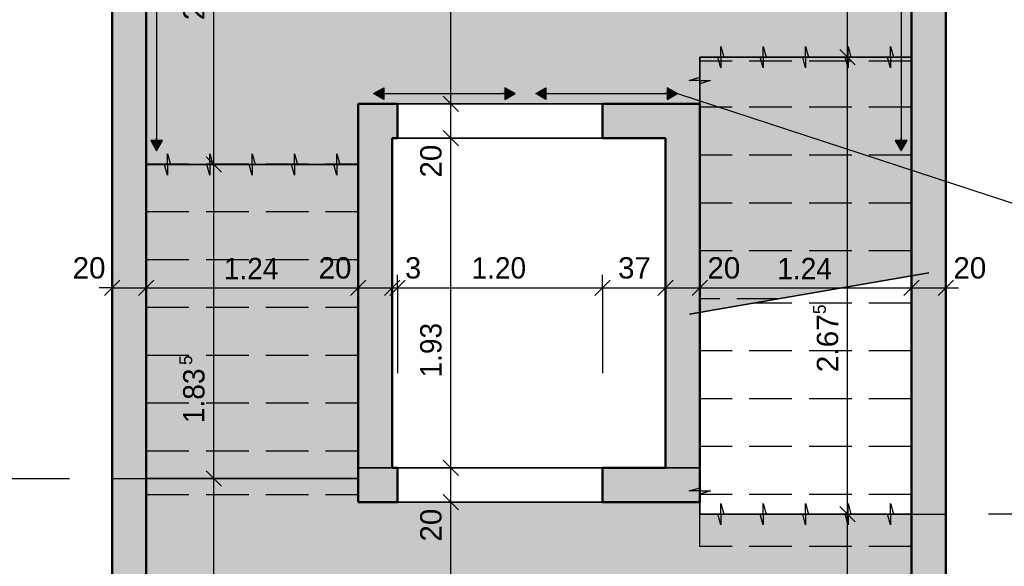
# Model space of a CAD drawing. Header units: metres. Extents: x 0.2 to 47.2, y 0.2 to 23.6.
# Tile 3 of 21: x 4.7 to 10.5, y 4.9 to 8.1. Entities that reach past the tile are written whole.
import ezdxf

# ---------------------------------------------------------------- set-up
doc = ezdxf.new("R2010")
doc.units = ezdxf.units.M
doc.linetypes.add('AUSGEZOGEN', pattern=[0])
doc.linetypes.add('STRICHLINIE_S4', pattern=[0.33, 0.25, -0.08])
for name, color, linetype, lineweight in [('XR$1$Beton Ansicht', 117, 'AUSGEZOGEN', 35), ('XR$1$Beton verdeckt vorne', 117, 'STRICHLINIE_S4', 25), ('XR$1$Betonierfugen', 7, 'AUSGEZOGEN', 25), ('XR$1$Decke', 117, 'AUSGEZOGEN', 35), ('XR$1$Niveaus', 7, 'AUSGEZOGEN', 25), ('XR$1$STANDARD_1', 7, 'AUSGEZOGEN', 13), ('XR$1$Unterzug', 117, 'AUSGEZOGEN', 35), ('XR$1$Vermassung Decke', 7, 'AUSGEZOGEN', 25), ('XR$1$Wand Beton bewehrt', 117, 'AUSGEZOGEN', 50)]:
    doc.layers.add(name, color=color, linetype=linetype, lineweight=lineweight)
doc.styles.add('ARIAL', font='arial.ttf')

# ---------------------------------------------------------------- blocks, each defined once
blk = doc.blocks.new('COMPLEXOBJECT_0')
at = {"layer": 'XR$1$Beton verdeckt vorne', "color": 7, "linetype": 'STRICHLINIE_S4', "lineweight": 25, "transparency": 33554687}
blk.add_line((5.2353, 5.4104), (5.4353, 5.4104), dxfattribs=at)
blk = doc.blocks.new('COMPLEXOBJECT_33')
at = {"layer": 'XR$1$Vermassung Decke', "color": 7, "linetype": 'AUSGEZOGEN', "lineweight": 35, "transparency": 33554687}
for p, q in [((5.1903, 6.4813), (5.2803, 6.5713)), ((5.3903, 6.4813), (5.4803, 6.5713)), ((6.6303, 6.4813), (6.7203, 6.5713)), ((6.8303, 6.4813), (6.9203, 6.5713)), ((6.8603, 6.4813), (6.9503, 6.5713)), ((8.0603, 6.4813), (8.1503, 6.5713)), ((8.4303, 6.4813), (8.5203, 6.5713)), ((8.6303, 6.4813), (8.7203, 6.5713)), ((9.8703, 6.4813), (9.9603, 6.5713)), ((10.0703, 6.4813), (10.1603, 6.5713))]:
    blk.add_line(p, q, dxfattribs=at)
at = {"layer": 'XR$1$Vermassung Decke', "color": 7, "linetype": 'AUSGEZOGEN', "lineweight": 25, "transparency": 33554687}
for p, q in [((5.2353, 6.5263), (5.2353, 6.6013)), ((5.4353, 6.5263), (5.4353, 6.6013)), ((6.6753, 6.5263), (6.6753, 6.6013)), ((6.8753, 6.5263), (6.8753, 6.6013)), ((6.9053, 6.5263), (6.9053, 6.6013)), ((8.1053, 6.5263), (8.1053, 6.6013)), ((8.4753, 6.5263), (8.4753, 6.6013)), ((8.6753, 6.5263), (8.6753, 6.6013)), ((9.9153, 6.5263), (9.9153, 6.6013)), ((10.1153, 6.5263), (10.1153, 6.6013)), ((5.2353, 6.5263), (5.1603, 6.5263)), ((5.2353, 6.5263), (5.2353, 6.4513)), ((5.2353, 6.5263), (5.2353, 6.0263)), ((5.2353, 6.5263), (5.4353, 6.5263)), ((5.4353, 6.5263), (5.4353, 6.4513)), ((5.4353, 6.5263), (5.4353, 6.0263)), ((5.4353, 6.5263), (6.6753, 6.5263)), ((6.6753, 6.5263), (6.6753, 6.4513)), ((6.6753, 6.5263), (6.6753, 6.0263)), ((6.6753, 6.5263), (6.8753, 6.5263)), ((6.8753, 6.5263), (6.8753, 6.4513)), ((6.8753, 6.5263), (6.8753, 6.0263)), ((6.8753, 6.5263), (6.9053, 6.5263)), ((6.9053, 6.5263), (6.9053, 6.4513)), ((6.9053, 6.5263), (6.9053, 6.0263)), ((6.9053, 6.5263), (8.1053, 6.5263)), ((8.1053, 6.5263), (8.1053, 6.4513)), ((8.1053, 6.5263), (8.1053, 6.0263)), ((8.1053, 6.5263), (8.4753, 6.5263)), ((8.4753, 6.5263), (8.4753, 6.4513)), ((8.4753, 6.5263), (8.4753, 6.0263)), ((8.4753, 6.5263), (8.6753, 6.5263)), ((8.6753, 6.5263), (8.6753, 6.4513)), ((8.6753, 6.5263), (8.6753, 6.0263)), ((8.6753, 6.5263), (9.9153, 6.5263)), ((9.9153, 6.5263), (9.9153, 6.4513)), ((9.9153, 6.5263), (9.9153, 6.0263)), ((9.9153, 6.5263), (10.1153, 6.5263)), ((10.1153, 6.5263), (10.1153, 6.4513)), ((10.1153, 6.5263), (10.1153, 6.0263)), ((10.1153, 6.5263), (10.1903, 6.5263))]:
    blk.add_line(p, q, dxfattribs=at)
at = {"layer": 'XR$1$Vermassung Decke', "color": 7, "linetype": 'AUSGEZOGEN', "lineweight": 25, "transparency": 33554687, "char_height": 0.125, "attachment_point": 7, "style": 'ARIAL'}
for s, insert, width in [('\\W0.99;20', (5.0044, 6.5785), 0.255737), ('\\W0.94;1.24', (5.8896, 6.5763), 0.39043), ('\\W0.99;20', (6.4444, 6.5785), 0.255737), ('\\W0.97;3', (6.9503, 6.5785), 0.156615), ('\\W0.94;1.20', (7.3396, 6.5785), 0.39043), ('\\W0.99;37', (8.1972, 6.5785), 0.255737), ('\\W0.99;20', (8.7203, 6.5785), 0.255737), ('\\W0.94;1.24', (9.1296, 6.5763), 0.39043), ('\\W0.99;20', (10.1603, 6.5785), 0.255737)]:
    blk.add_mtext(s, dxfattribs=dict(at, insert=insert, width=width))
blk = doc.blocks.new('COMPLEXOBJECT_44')
at = {"layer": 'XR$1$Vermassung Decke', "color": 7, "linetype": 'AUSGEZOGEN', "lineweight": 35, "transparency": 33554687}
for p, q in [((7.2627, 9.4221), (7.1727, 9.5121)), ((7.2627, 9.2221), (7.1727, 9.3121)), ((7.2627, 7.5571), (7.1727, 7.6471)), ((7.2627, 7.3571), (7.1727, 7.4471)), ((7.2627, 5.4271), (7.1727, 5.5171)), ((7.2627, 5.2271), (7.1727, 5.3171)), ((7.2627, 3.8071), (7.1727, 3.8971)), ((7.2627, 3.6071), (7.1727, 3.6971))]:
    blk.add_line(p, q, dxfattribs=at)
at = {"layer": 'XR$1$Vermassung Decke', "color": 7, "linetype": 'AUSGEZOGEN', "lineweight": 25, "transparency": 33554687}
for p, q in [((7.2177, 9.4671), (7.2177, 9.5421)), ((7.2177, 9.4671), (7.1427, 9.4671)), ((7.2177, 9.4671), (7.2927, 9.4671)), ((7.2177, 9.4671), (7.7177, 9.4671)), ((7.2177, 9.2671), (7.2177, 9.4671)), ((7.2177, 9.2671), (7.1427, 9.2671)), ((7.2177, 9.2671), (7.2927, 9.2671)), ((7.2177, 9.2671), (7.7177, 9.2671)), ((7.2177, 7.6021), (7.2177, 9.2671)), ((7.2177, 7.6021), (7.1427, 7.6021)), ((7.2177, 7.6021), (7.2927, 7.6021)), ((7.2177, 7.6021), (7.7177, 7.6021)), ((7.2177, 7.4021), (7.2177, 7.6021)), ((7.2177, 7.4021), (7.1427, 7.4021)), ((7.2177, 7.4021), (7.2927, 7.4021)), ((7.2177, 7.4021), (7.7177, 7.4021)), ((7.2177, 5.4721), (7.2177, 7.4021)), ((7.2177, 5.4721), (7.1427, 5.4721)), ((7.2177, 5.4721), (7.2927, 5.4721)), ((7.2177, 5.4721), (7.7177, 5.4721)), ((7.2177, 5.2721), (7.2177, 5.4721)), ((7.2177, 5.2721), (7.1427, 5.2721)), ((7.2177, 5.2721), (7.2927, 5.2721)), ((7.2177, 5.2721), (7.7177, 5.2721)), ((7.2177, 3.8521), (7.2177, 5.2721)), ((7.2177, 3.8521), (7.1427, 3.8521)), ((7.2177, 3.8521), (7.2927, 3.8521)), ((7.2177, 3.6521), (7.2177, 3.8521)), ((7.2177, 3.6521), (7.1427, 3.6521)), ((7.2177, 3.6521), (7.2927, 3.6521)), ((7.2177, 3.6521), (7.2177, 3.5771))]:
    blk.add_line(p, q, dxfattribs=at)
for points in [[(7.2177, 3.8521), (7.5296, 3.8521), (7.7177, 3.8521)], [(7.2177, 3.6521), (7.3769, 3.6521), (7.7177, 3.6521)]]:
    blk.add_lwpolyline(points, dxfattribs=at)
at = {"layer": 'XR$1$Vermassung Decke', "color": 7, "linetype": 'AUSGEZOGEN', "lineweight": 25, "transparency": 33554687, "attachment_point": 7, "rotation": 90, "style": 'ARIAL'}
for s, insert, char_height, width in [('\\W0.99;20', (7.1656, 9.5121), 0.125, 0.255737), ('\\W0.97;5', (7.0926, 8.5775), 0.075, 0.093969), ('\\W0.94;1.66', (7.1656, 8.2376), 0.125, 0.39043), ('\\W0.99;20', (7.1656, 7.1712), 0.125, 0.255737), ('\\W0.94;1.93', (7.1655, 6.0011), 0.125, 0.39043), ('\\W0.99;20', (7.1656, 5.0412), 0.125, 0.255737), ('\\W0.94;1.42', (7.1677, 4.3967), 0.125, 0.39043), ('\\W0.99;20', (7.1656, 3.4212), 0.125, 0.255737)]:
    blk.add_mtext(s, dxfattribs=dict(at, insert=insert, char_height=char_height, width=width))
blk = doc.blocks.new('COMPLEXOBJECT_52')
at = {"layer": 'XR$1$Beton verdeckt vorne', "color": 7, "linetype": 'STRICHLINIE_S4', "lineweight": 25, "transparency": 33554687}
blk.add_line((8.6753, 5.0121), (8.6753, 5.2021), dxfattribs=at)
blk = doc.blocks.new('COMPLEXOBJECT_55')
at = {"layer": 'XR$1$Vermassung Decke', "color": 7, "linetype": 'AUSGEZOGEN', "lineweight": 25, "transparency": 33554687}
for p, q in [((9.5396, 9.2671), (9.5396, 9.3421)), ((9.5396, 9.2671), (9.4646, 9.2671)), ((9.5396, 9.2671), (9.6146, 9.2671)), ((9.5396, 7.8758), (9.5396, 9.2671)), ((9.5396, 7.8758), (9.4646, 7.8758)), ((9.5396, 7.8758), (9.6146, 7.8758)), ((9.5396, 5.2021), (9.5396, 7.8758)), ((9.5396, 5.2021), (9.4646, 5.2021)), ((9.5396, 5.2021), (9.6146, 5.2021)), ((9.5396, 3.8521), (9.4646, 3.8521)), ((9.5396, 3.8521), (9.6146, 3.8521)), ((9.5396, 3.8521), (9.5396, 3.7771))]:
    blk.add_line(p, q, dxfattribs=at)
at = {"layer": 'XR$1$Vermassung Decke', "color": 7, "linetype": 'AUSGEZOGEN', "lineweight": 35, "transparency": 33554687}
for p, q in [((9.5846, 9.2221), (9.4946, 9.3121)), ((9.5846, 7.8308), (9.4946, 7.9208)), ((9.5846, 5.1571), (9.4946, 5.2471)), ((9.5846, 3.8071), (9.4946, 3.8971))]:
    blk.add_line(p, q, dxfattribs=at)
at = {"layer": 'XR$1$Vermassung Decke', "color": 7, "linetype": 'AUSGEZOGEN', "lineweight": 25, "transparency": 33554687}
blk.add_lwpolyline([(9.5396, 3.8521), (9.5396, 4.3746), (9.5396, 5.2021)], dxfattribs=at)
at = {"layer": 'XR$1$Vermassung Decke', "color": 7, "linetype": 'AUSGEZOGEN', "lineweight": 25, "transparency": 33554687, "attachment_point": 7, "rotation": 90, "style": 'ARIAL'}
for s, insert, char_height, width in [('\\W0.94;1.39', (9.4874, 8.4053), 0.125, 0.39043), ('\\W0.97;5', (9.4145, 6.3718), 0.075, 0.093969), ('\\W1.00;2.67', (9.4875, 6.0319), 0.125, 0.40422), ('\\W0.94;1.35', (9.4874, 4.3606), 0.125, 0.39043)]:
    blk.add_mtext(s, dxfattribs=dict(at, insert=insert, char_height=char_height, width=width))
blk = doc.blocks.new('COMPLEXOBJECT_58')
at = {"layer": 'XR$1$Vermassung Decke', "linetype": 'AUSGEZOGEN', "lineweight": 25, "transparency": 33554687}
for points in [[(5.4614, 8.9271), (5.5304, 8.9271), (5.4959, 8.9871)], [(5.4614, 7.3871), (5.4959, 7.3271), (5.5304, 7.3871)]]:
    blk.add_hatch(color=5, dxfattribs=at).paths.add_polyline_path(points)
at = {"layer": 'XR$1$Vermassung Decke', "color": 5, "linetype": 'AUSGEZOGEN', "lineweight": 25, "transparency": 33554687}
for p, q in [((5.4614, 8.9271), (5.4959, 8.9871)), ((5.4959, 8.9871), (5.4959, 7.3271)), ((5.4959, 8.9871), (5.4959, 8.9871)), ((5.4959, 8.9871), (5.4959, 8.9871)), ((5.4959, 8.9871), (5.4959, 8.9871)), ((5.4959, 8.9871), (5.5304, 8.9271)), ((5.5304, 8.9271), (5.4614, 8.9271)), ((5.4959, 8.9271), (5.4959, 8.9121)), ((5.5304, 7.3871), (5.4614, 7.3871)), ((5.4614, 7.3871), (5.4959, 7.3271)), ((5.4959, 7.3871), (5.4959, 7.4021)), ((5.4959, 7.3271), (5.5304, 7.3871)), ((5.4959, 7.3271), (5.4959, 7.3271)), ((5.4959, 7.3271), (5.4959, 7.3271)), ((5.4959, 7.3271), (5.4959, 7.3271))]:
    blk.add_line(p, q, dxfattribs=at)
blk = doc.blocks.new('COMPLEXOBJECT_60')
at = {"layer": 'XR$1$Vermassung Decke', "linetype": 'AUSGEZOGEN', "lineweight": 25, "transparency": 33554687}
blk.add_hatch(color=5, dxfattribs=at).paths.add_polyline_path([(9.8202, 7.3871), (9.8547, 7.3271), (9.8892, 7.3871)])
at = {"layer": 'XR$1$Vermassung Decke', "color": 5, "linetype": 'AUSGEZOGEN', "lineweight": 25, "transparency": 33554687}
for p, q in [((9.8547, 8.9871), (9.8547, 7.3271)), ((9.8892, 7.3871), (9.8202, 7.3871)), ((9.8202, 7.3871), (9.8547, 7.3271)), ((9.8547, 7.3871), (9.8547, 7.4021)), ((9.8547, 7.3271), (9.8892, 7.3871)), ((9.8547, 7.3271), (9.8547, 7.3271)), ((9.8547, 7.3271), (9.8547, 7.3271)), ((9.8547, 7.3271), (9.8547, 7.3271))]:
    blk.add_line(p, q, dxfattribs=at)
blk = doc.blocks.new('COMPLEXOBJECT_76')
at = {"layer": 'XR$1$Vermassung Decke', "linetype": 'AUSGEZOGEN', "lineweight": 25, "transparency": 33554687}
for points in [[(7.7753, 7.6276), (7.7753, 7.6966), (7.7153, 7.6621)], [(8.4853, 7.6276), (8.5453, 7.6621), (8.4853, 7.6966)]]:
    blk.add_hatch(color=5, dxfattribs=at).paths.add_polyline_path(points)
at = {"layer": 'XR$1$Vermassung Decke', "color": 5, "linetype": 'AUSGEZOGEN', "lineweight": 25, "transparency": 33554687}
for p, q in [((7.7153, 7.6621), (7.7753, 7.6966)), ((7.7753, 7.6966), (7.7753, 7.6276)), ((8.5453, 7.6621), (8.4853, 7.6966)), ((8.4853, 7.6966), (8.4853, 7.6276)), ((7.7153, 7.6621), (8.5453, 7.6621)), ((7.7153, 7.6621), (7.7153, 7.6621)), ((7.7153, 7.6621), (7.7153, 7.6621)), ((7.7153, 7.6621), (7.7153, 7.6621)), ((7.7753, 7.6276), (7.7153, 7.6621)), ((7.7753, 7.6621), (7.7903, 7.6621)), ((8.4853, 7.6621), (8.4703, 7.6621)), ((8.4853, 7.6276), (8.5453, 7.6621)), ((8.5453, 7.6621), (8.5453, 7.6621)), ((8.5453, 7.6621), (8.5453, 7.6621)), ((8.5453, 7.6621), (8.5453, 7.6621))]:
    blk.add_line(p, q, dxfattribs=at)
blk = doc.blocks.new('COMPLEXOBJECT_77')
at = {"layer": 'XR$1$Vermassung Decke', "linetype": 'AUSGEZOGEN', "lineweight": 25, "transparency": 33554687}
for points in [[(6.8253, 7.6276), (6.8253, 7.6966), (6.7653, 7.6621)], [(7.5353, 7.6276), (7.5953, 7.6621), (7.5353, 7.6966)]]:
    blk.add_hatch(color=5, dxfattribs=at).paths.add_polyline_path(points)
at = {"layer": 'XR$1$Vermassung Decke', "color": 5, "linetype": 'AUSGEZOGEN', "lineweight": 25, "transparency": 33554687}
for p, q in [((6.7653, 7.6621), (6.8253, 7.6966)), ((6.8253, 7.6966), (6.8253, 7.6276)), ((7.5953, 7.6621), (7.5353, 7.6966)), ((7.5353, 7.6966), (7.5353, 7.6276)), ((6.7653, 7.6621), (7.5953, 7.6621)), ((6.7653, 7.6621), (6.7653, 7.6621)), ((6.7653, 7.6621), (6.7653, 7.6621)), ((6.7653, 7.6621), (6.7653, 7.6621)), ((6.8253, 7.6276), (6.7653, 7.6621)), ((6.8253, 7.6621), (6.8403, 7.6621)), ((7.5353, 7.6621), (7.5203, 7.6621)), ((7.5353, 7.6276), (7.5953, 7.6621)), ((7.5953, 7.6621), (7.5953, 7.6621)), ((7.5953, 7.6621), (7.5953, 7.6621)), ((7.5953, 7.6621), (7.5953, 7.6621))]:
    blk.add_line(p, q, dxfattribs=at)
blk = doc.blocks.new('COMPLEXOBJECT_147')
at = {"layer": 'XR$1$Vermassung Decke', "color": 7, "linetype": 'AUSGEZOGEN', "lineweight": 35, "transparency": 33554687}
for p, q in [((4.5303, 9.4221), (4.4403, 9.5121)), ((4.5303, 5.3654), (4.4403, 5.4554)), ((4.5303, 3.6071), (4.4403, 3.6971))]:
    blk.add_line(p, q, dxfattribs=at)
at = {"layer": 'XR$1$Vermassung Decke', "color": 7, "linetype": 'AUSGEZOGEN', "lineweight": 25, "transparency": 33554687}
for p, q in [((4.4853, 9.4671), (4.4853, 9.5421)), ((4.4853, 9.4671), (4.4103, 9.4671)), ((4.4853, 9.4671), (4.5603, 9.4671)), ((4.4853, 9.4671), (4.9853, 9.4671)), ((4.4853, 5.4104), (4.4853, 9.4671)), ((4.4853, 5.4104), (4.4103, 5.4104)), ((4.4853, 5.4104), (4.5603, 5.4104)), ((4.4853, 5.4104), (4.9853, 5.4104)), ((4.4853, 3.6521), (4.4103, 3.6521)), ((4.4853, 3.6521), (4.5603, 3.6521)), ((4.4853, 3.6521), (4.9853, 3.6521)), ((4.4853, 3.6521), (4.4853, 3.5771))]:
    blk.add_line(p, q, dxfattribs=at)
blk.add_lwpolyline([(4.4853, 3.6521), (4.4853, 4.3403), (4.4853, 5.4104)], dxfattribs=at)
at = {"layer": 'XR$1$Vermassung Decke', "color": 7, "linetype": 'AUSGEZOGEN', "lineweight": 25, "transparency": 33554687, "attachment_point": 7, "rotation": 90, "style": 'ARIAL'}
for s, insert, char_height, width in [('\\W0.97;5', (4.3603, 7.5816), 0.075, 0.093969), ('\\W1.00;4.05', (4.4332, 7.2418), 0.125, 0.40422), ('\\W0.94;1.76', (4.4332, 4.3653), 0.125, 0.39043)]:
    blk.add_mtext(s, dxfattribs=dict(at, insert=insert, char_height=char_height, width=width))
blk = doc.blocks.new('COMPLEXOBJECT_152')
at = {"layer": 'XR$1$Vermassung Decke', "color": 7, "linetype": 'AUSGEZOGEN', "lineweight": 35, "transparency": 33554687}
for p, q in [((10.9103, 9.4221), (10.8203, 9.5121)), ((10.9103, 5.1571), (10.8203, 5.2471)), ((10.9103, 3.6071), (10.8203, 3.6971))]:
    blk.add_line(p, q, dxfattribs=at)
at = {"layer": 'XR$1$Vermassung Decke', "color": 7, "linetype": 'AUSGEZOGEN', "lineweight": 25, "transparency": 33554687}
for p, q in [((10.8653, 9.4671), (10.8653, 9.5421)), ((10.8653, 9.4671), (10.3653, 9.4671)), ((10.8653, 9.4671), (10.7903, 9.4671)), ((10.8653, 9.4671), (10.9403, 9.4671)), ((10.8653, 5.2021), (10.8653, 9.4671)), ((10.8653, 5.2021), (10.7903, 5.2021)), ((10.8653, 5.2021), (10.9403, 5.2021)), ((10.8653, 3.6521), (10.3653, 3.6521)), ((10.8653, 3.6521), (10.7903, 3.6521)), ((10.8653, 3.6521), (10.9403, 3.6521)), ((10.8653, 3.6521), (10.8653, 3.5771))]:
    blk.add_line(p, q, dxfattribs=at)
for points in [[(10.8653, 5.2021), (10.8316, 5.2021), (10.3653, 5.2021)], [(10.8653, 3.6521), (10.8653, 4.3043), (10.8653, 5.2021)]]:
    blk.add_lwpolyline(points, dxfattribs=at)
at = {"layer": 'XR$1$Vermassung Decke', "color": 7, "linetype": 'AUSGEZOGEN', "lineweight": 25, "transparency": 33554687, "attachment_point": 7, "rotation": 90, "style": 'ARIAL'}
for s, insert, char_height, width in [('\\W0.97;5', (10.7403, 7.4775), 0.075, 0.093969), ('\\W1.00;4.26', (10.8132, 7.1376), 0.125, 0.40422), ('\\W0.94;1.55', (10.8132, 4.2606), 0.125, 0.39043)]:
    blk.add_mtext(s, dxfattribs=dict(at, insert=insert, char_height=char_height, width=width))
blk = doc.blocks.new('COMPLEXOBJECT_157')
at = {"layer": 'XR$1$Betonierfugen', "color": 7, "linetype": 'AUSGEZOGEN', "lineweight": 25, "transparency": 33554687}
for p, q in [((8.7993, 5.2021), (8.7993, 5.2646)), ((8.7993, 5.2646), (8.8167, 5.2021)), ((9.0473, 5.2021), (9.0473, 5.2646)), ((9.0473, 5.2646), (9.0647, 5.2021)), ((9.2953, 5.2021), (9.2953, 5.2646)), ((9.2953, 5.2646), (9.3127, 5.2021)), ((9.5433, 5.2021), (9.5433, 5.2646)), ((9.5433, 5.2646), (9.5607, 5.2021)), ((9.7913, 5.2021), (9.7913, 5.2646)), ((9.7913, 5.2646), (9.8087, 5.2021)), ((8.6753, 5.2021), (8.782, 5.2021)), ((8.7993, 5.1396), (8.782, 5.2021)), ((8.7993, 5.2021), (8.7993, 5.1396)), ((8.8167, 5.2021), (8.9233, 5.2021)), ((8.9233, 5.2021), (9.03, 5.2021)), ((9.0473, 5.1396), (9.03, 5.2021)), ((9.0473, 5.2021), (9.0473, 5.1396)), ((9.0647, 5.2021), (9.1713, 5.2021)), ((9.1713, 5.2021), (9.278, 5.2021)), ((9.2953, 5.1396), (9.278, 5.2021)), ((9.2953, 5.2021), (9.2953, 5.1396)), ((9.3127, 5.2021), (9.4193, 5.2021)), ((9.4193, 5.2021), (9.526, 5.2021)), ((9.5433, 5.1396), (9.526, 5.2021)), ((9.5433, 5.2021), (9.5433, 5.1396)), ((9.5607, 5.2021), (9.6673, 5.2021)), ((9.6673, 5.2021), (9.774, 5.2021)), ((9.7913, 5.1396), (9.774, 5.2021)), ((9.7913, 5.2021), (9.7913, 5.1396)), ((9.8087, 5.2021), (9.9153, 5.2021)), ((9.9153, 5.2021), (9.9153, 5.2021))]:
    blk.add_line(p, q, dxfattribs=at)
blk = doc.blocks.new('COMPLEXOBJECT_158')
at = {"layer": 'XR$1$Betonierfugen', "color": 7, "linetype": 'AUSGEZOGEN', "lineweight": 25, "transparency": 33554687}
for p, q in [((8.6753, 5.356), (8.6753, 5.4721)), ((8.6753, 5.4721), (8.6753, 5.4721)), ((8.6128, 5.3371), (8.6753, 5.356)), ((8.6753, 5.3371), (8.6128, 5.3371)), ((8.6753, 5.3371), (8.7378, 5.3371)), ((8.7378, 5.3371), (8.6753, 5.3182)), ((8.6753, 5.2021), (8.6753, 5.3182))]:
    blk.add_line(p, q, dxfattribs=at)
blk = doc.blocks.new('COMPLEXOBJECT_159')
at = {"layer": 'XR$1$Betonierfugen', "color": 7, "linetype": 'AUSGEZOGEN', "lineweight": 25, "transparency": 33554687}
for p, q in [((8.6753, 7.7581), (8.6753, 7.8758)), ((8.6753, 7.8758), (8.6753, 7.8758)), ((8.6128, 7.7389), (8.6753, 7.7581)), ((8.6753, 7.7389), (8.6128, 7.7389)), ((8.6753, 7.7389), (8.7378, 7.7389)), ((8.7378, 7.7389), (8.6753, 7.7197)), ((8.6753, 7.6021), (8.6753, 7.7197))]:
    blk.add_line(p, q, dxfattribs=at)
blk = doc.blocks.new('COMPLEXOBJECT_160')
at = {"layer": 'XR$1$Betonierfugen', "color": 7, "linetype": 'AUSGEZOGEN', "lineweight": 25, "transparency": 33554687}
for p, q in [((8.7993, 7.8758), (8.7993, 7.9383)), ((8.7993, 7.9383), (8.8167, 7.8758)), ((9.0473, 7.8758), (9.0473, 7.9383)), ((9.0473, 7.9383), (9.0647, 7.8758)), ((9.2953, 7.8758), (9.2953, 7.9383)), ((9.2953, 7.9383), (9.3127, 7.8758)), ((9.5433, 7.8758), (9.5433, 7.9383)), ((9.5433, 7.9383), (9.5607, 7.8758)), ((9.7913, 7.8758), (9.7913, 7.9383)), ((9.7913, 7.9383), (9.8087, 7.8758)), ((8.6753, 7.8758), (8.782, 7.8758)), ((8.7993, 7.8133), (8.782, 7.8758)), ((8.7993, 7.8758), (8.7993, 7.8133)), ((8.8167, 7.8758), (8.9233, 7.8758)), ((8.9233, 7.8758), (9.03, 7.8758)), ((9.0473, 7.8133), (9.03, 7.8758)), ((9.0473, 7.8758), (9.0473, 7.8133)), ((9.0647, 7.8758), (9.1713, 7.8758)), ((9.1713, 7.8758), (9.278, 7.8758)), ((9.2953, 7.8133), (9.278, 7.8758)), ((9.2953, 7.8758), (9.2953, 7.8133)), ((9.3127, 7.8758), (9.4193, 7.8758)), ((9.4193, 7.8758), (9.526, 7.8758)), ((9.5433, 7.8133), (9.526, 7.8758)), ((9.5433, 7.8758), (9.5433, 7.8133)), ((9.5607, 7.8758), (9.6673, 7.8758)), ((9.6673, 7.8758), (9.774, 7.8758)), ((9.7913, 7.8133), (9.774, 7.8758)), ((9.7913, 7.8758), (9.7913, 7.8133)), ((9.8087, 7.8758), (9.9153, 7.8758)), ((9.9153, 7.8758), (9.9153, 7.8758))]:
    blk.add_line(p, q, dxfattribs=at)
blk = doc.blocks.new('COMPLEXOBJECT_161')
at = {"layer": 'XR$1$STANDARD_1', "color": 7, "linetype": 'AUSGEZOGEN', "lineweight": 35, "transparency": 33554687}
for p, q in [((6.9053, 5.4721), (6.9053, 5.4721)), ((8.1053, 5.4721), (8.1053, 5.4721)), ((6.9053, 5.2721), (6.9053, 5.2721)), ((8.1053, 5.2721), (8.1053, 5.2721))]:
    blk.add_line(p, q, dxfattribs=at)
blk = doc.blocks.new('COMPLEXOBJECT_165')
at = {"layer": 'XR$1$Betonierfugen', "color": 7, "linetype": 'AUSGEZOGEN', "lineweight": 25, "transparency": 33554687}
for p, q in [((5.5593, 7.247), (5.5593, 7.3095)), ((5.5593, 7.3095), (5.5767, 7.247)), ((5.8073, 7.247), (5.8073, 7.3095)), ((5.8073, 7.3095), (5.8247, 7.247)), ((6.0553, 7.247), (6.0553, 7.3095)), ((6.0553, 7.3095), (6.0727, 7.247)), ((6.3033, 7.247), (6.3033, 7.3095)), ((6.3033, 7.3095), (6.3207, 7.247)), ((6.5513, 7.247), (6.5513, 7.3095)), ((6.5513, 7.3095), (6.5687, 7.247)), ((5.542, 7.247), (5.4353, 7.247)), ((5.4353, 7.247), (5.4353, 7.247)), ((5.5593, 7.1845), (5.542, 7.247)), ((5.5593, 7.247), (5.5593, 7.1845)), ((5.6833, 7.247), (5.5767, 7.247)), ((5.79, 7.247), (5.6833, 7.247)), ((5.8073, 7.1845), (5.79, 7.247)), ((5.8073, 7.247), (5.8073, 7.1845)), ((5.9313, 7.247), (5.8247, 7.247)), ((6.038, 7.247), (5.9313, 7.247)), ((6.0553, 7.1845), (6.038, 7.247)), ((6.0553, 7.247), (6.0553, 7.1845)), ((6.1793, 7.247), (6.0727, 7.247)), ((6.286, 7.247), (6.1793, 7.247)), ((6.3033, 7.1845), (6.286, 7.247)), ((6.3033, 7.247), (6.3033, 7.1845)), ((6.4273, 7.247), (6.3207, 7.247)), ((6.534, 7.247), (6.4273, 7.247)), ((6.5513, 7.1845), (6.534, 7.247)), ((6.5513, 7.247), (6.5513, 7.1845)), ((6.6753, 7.247), (6.5687, 7.247))]:
    blk.add_line(p, q, dxfattribs=at)
blk = doc.blocks.new('COMPLEXOBJECT_167')
at = {"layer": 'XR$1$Decke', "color": 7, "linetype": 'AUSGEZOGEN', "lineweight": 35, "transparency": 33554687}
blk.add_line((8.6753, 7.6021), (8.6753, 7.8758), dxfattribs=at)
blk = doc.blocks.new('COMPLEXOBJECT_176')
at = {"layer": 'XR$1$Vermassung Decke', "color": 7, "linetype": 'AUSGEZOGEN', "lineweight": 25, "transparency": 33554687}
for p, q in [((5.8302, 9.2671), (5.8302, 9.3421)), ((5.8302, 9.2671), (5.7552, 9.2671)), ((5.8302, 9.2671), (5.9052, 9.2671)), ((5.8302, 7.247), (5.8302, 9.2671)), ((5.8302, 7.247), (5.7552, 7.247)), ((5.8302, 7.247), (5.9052, 7.247)), ((5.8302, 5.4104), (5.8302, 7.247)), ((5.8302, 5.4104), (5.7552, 5.4104)), ((5.8302, 5.4104), (5.9052, 5.4104)), ((5.8302, 3.8521), (5.7552, 3.8521)), ((5.8302, 3.8521), (5.9052, 3.8521)), ((5.8302, 3.8521), (5.8302, 3.7771))]:
    blk.add_line(p, q, dxfattribs=at)
at = {"layer": 'XR$1$Vermassung Decke', "color": 7, "linetype": 'AUSGEZOGEN', "lineweight": 35, "transparency": 33554687}
for p, q in [((5.8752, 9.2221), (5.7852, 9.3121)), ((5.8752, 7.202), (5.7852, 7.292)), ((5.8752, 5.3654), (5.7852, 5.4554)), ((5.8752, 3.8071), (5.7852, 3.8971))]:
    blk.add_line(p, q, dxfattribs=at)
at = {"layer": 'XR$1$Vermassung Decke', "color": 7, "linetype": 'AUSGEZOGEN', "lineweight": 25, "transparency": 33554687}
blk.add_lwpolyline([(5.8302, 3.8521), (5.8302, 4.4457), (5.8302, 5.4104)], dxfattribs=at)
at = {"layer": 'XR$1$Vermassung Decke', "color": 7, "linetype": 'AUSGEZOGEN', "lineweight": 25, "transparency": 33554687, "attachment_point": 7, "rotation": 90, "style": 'ARIAL'}
for s, insert, char_height, width in [('\\W1.00;2.02', (5.778, 8.0917), 0.125, 0.40422), ('\\W0.97;5', (5.705, 6.0742), 0.075, 0.093969), ('\\W0.94;1.83', (5.7779, 5.7343), 0.125, 0.39043), ('\\W0.94;1.56', (5.778, 4.4653), 0.125, 0.39043)]:
    blk.add_mtext(s, dxfattribs=dict(at, insert=insert, char_height=char_height, width=width))
blk = doc.blocks.new('COMPLEXOBJECT_189')
at = {"layer": 'XR$1$STANDARD_1', "color": 7, "linetype": 'AUSGEZOGEN', "lineweight": 35, "transparency": 33554687}
for p, q in [((6.9053, 7.6021), (6.9053, 7.6021)), ((8.1053, 7.6021), (8.1053, 7.6021)), ((6.9053, 7.4021), (6.9053, 7.4021)), ((8.1053, 7.4021), (8.1053, 7.4021))]:
    blk.add_line(p, q, dxfattribs=at)
blk = doc.blocks.new('COMPLEXOBJECT_209')
at = {"layer": 'XR$1$Wand Beton bewehrt', "color": 7, "linetype": 'AUSGEZOGEN', "lineweight": 50, "transparency": 33554687}
blk.add_line((10.1153, 5.2021), (10.1153, 9.2671), dxfattribs=at)
blk = doc.blocks.new('COMPLEXOBJECT_210')
at = {"layer": 'XR$1$Wand Beton bewehrt', "color": 7, "linetype": 'AUSGEZOGEN', "lineweight": 50, "transparency": 33554687}
blk.add_line((9.9153, 9.2671), (9.9153, 5.2021), dxfattribs=at)
blk = doc.blocks.new('COMPLEXOBJECT_211')
at = {"layer": 'XR$1$Wand Beton bewehrt', "linetype": 'AUSGEZOGEN', "lineweight": 50, "transparency": 33554687}
blk.add_hatch(color=91, dxfattribs=at).paths.add_polyline_path([(10.1153, 5.2021), (10.1153, 9.2671), (9.9153, 9.2671), (9.9153, 5.2021)])
blk = doc.blocks.new('COMPLEXOBJECT_303')
at = {"layer": 'XR$1$Beton verdeckt vorne', "color": 7, "linetype": 'STRICHLINIE_S4', "lineweight": 25, "transparency": 33554687}
blk.add_line((5.4353, 5.3171), (6.6753, 5.3171), dxfattribs=at)

msp = doc.modelspace()

# ---------------------------------------------------------------- hatches: boundary and pattern name
at = {"layer": 'XR$1$Niveaus', "linetype": 'AUSGEZOGEN', "lineweight": 25, "transparency": 33554687}
for points in [[(5.4353, 7.247), (6.6753, 7.247), (6.6753, 7.6021), (8.6753, 7.6021), (8.6753, 7.8758), (9.9153, 7.8758), (9.9153, 9.2671), (5.4353, 9.2671)], [(8.6753, 5.2021), (8.6753, 5.2721), (6.6753, 5.2721), (6.6753, 5.4104), (5.4353, 5.4104), (5.4353, 3.8521), (9.9153, 3.8521), (9.9153, 5.2021)]]:
    msp.add_hatch(color=51, dxfattribs=at).paths.add_polyline_path(points)
h = msp.add_hatch(color=7, dxfattribs=at)
h.set_gradient(color1=(255, 255, 112), color2=(255, 255, 140), rotation=90, one_color=1)
h.paths.add_polyline_path([(8.6753, 7.8758), (8.6753, 6.3812), (9.9153, 6.5958), (9.9153, 7.8758)], flags=0)
h = msp.add_hatch(color=7, dxfattribs=at)
h.set_gradient(color1=(255, 255, 196), color2=(255, 255, 140), rotation=90, one_color=1)
h.paths.add_polyline_path([(5.4353, 7.247), (5.4353, 5.4104), (6.6753, 5.4104), (6.6753, 7.247)], flags=0)
at = {"layer": 'XR$1$Wand Beton bewehrt', "linetype": 'AUSGEZOGEN', "lineweight": 50, "transparency": 33554687}
for points in [[(5.2353, 9.2671), (5.2353, 5.4104), (5.4353, 5.4104), (5.4353, 9.2671)], [(6.9053, 7.4021), (6.9053, 7.6021), (6.6753, 7.6021), (6.6753, 7.4021)], [(8.4753, 7.6021), (8.1053, 7.6021), (8.1053, 7.4021), (8.4753, 7.4021)], [(8.6753, 5.4721), (8.6753, 7.6021), (8.4753, 7.6021), (8.4753, 5.4721)], [(6.6753, 7.4021), (6.6753, 5.4721), (6.8753, 5.4721), (6.8753, 7.4021)], [(6.9053, 5.4721), (6.6753, 5.4721), (6.6753, 5.2721), (6.9053, 5.2721)], [(8.1053, 5.2721), (8.6753, 5.2721), (8.6753, 5.4721), (8.1053, 5.4721)], [(5.2353, 5.4104), (5.2353, 3.6521), (5.4353, 3.6521), (5.4353, 5.4104)], [(10.1153, 3.8521), (10.1153, 5.2021), (9.9153, 5.2021), (9.9153, 3.8521)]]:
    msp.add_hatch(color=91, dxfattribs=at).paths.add_polyline_path(points)

# ---------------------------------------------------------------- linework, layer by layer
at = {"layer": 'XR$1$Beton Ansicht', "color": 7, "linetype": 'AUSGEZOGEN', "lineweight": 35, "transparency": 33554687}
for p, q in [((8.6156, 6.3709), (10.0161, 6.6133)), ((5.4353, 5.4104), (6.6753, 5.4104)), ((9.9153, 5.2021), (8.6753, 5.2021))]:
    msp.add_line(p, q, dxfattribs=at)
at = {"layer": 'XR$1$Beton verdeckt vorne', "color": 7, "linetype": 'STRICHLINIE_S4', "lineweight": 25, "transparency": 33554687}
for p, q in [((9.9153, 7.8521), (8.6753, 7.8521)), ((6.6753, 7.2521), (6.6753, 7.6021)), ((9.9153, 7.5821), (8.6753, 7.5821)), ((9.9153, 7.3021), (8.6753, 7.3021)), ((5.4353, 7.2521), (6.6753, 7.2521)), ((9.9153, 7.0221), (8.6753, 7.0221)), ((5.4353, 6.9721), (6.6753, 6.9721)), ((5.4353, 6.6921), (6.6753, 6.6921)), ((9.9153, 6.7421), (8.6753, 6.7421)), ((9.1425, 6.4621), (8.6753, 6.4621)), ((5.4353, 6.4121), (6.6753, 6.4121)), ((9.9153, 6.4371), (8.998, 6.4371)), ((5.4353, 6.1321), (6.6753, 6.1321)), ((9.9153, 6.1571), (8.6753, 6.1571)), ((5.4353, 5.8521), (6.6753, 5.8521)), ((9.9153, 5.8771), (8.6753, 5.8771)), ((9.9153, 5.5971), (8.6753, 5.5971)), ((5.4353, 5.5721), (6.6753, 5.5721)), ((5.4353, 5.3171), (6.6753, 5.3171)), ((5.4353, 5.3171), (6.6753, 5.3171)), ((6.6753, 5.3171), (6.6753, 5.2721)), ((9.9153, 5.3171), (8.6753, 5.3171)), ((9.9153, 5.2021), (10.1153, 5.2021)), ((9.9153, 5.0121), (8.6753, 5.0121))]:
    msp.add_line(p, q, dxfattribs=at)
at = {"layer": 'XR$1$Decke', "color": 7, "linetype": 'AUSGEZOGEN', "lineweight": 35, "transparency": 33554687}
for p, q in [((5.4353, 9.2671), (5.4353, 7.247)), ((9.9153, 7.8758), (9.9153, 9.2671)), ((8.6753, 7.8758), (9.9153, 7.8758)), ((6.6753, 7.247), (6.6753, 7.6021)), ((6.6753, 7.6021), (8.6753, 7.6021)), ((5.4353, 7.247), (6.6753, 7.247)), ((8.6753, 5.4721), (6.6753, 5.4721)), ((6.6753, 5.4721), (6.6753, 5.4104)), ((8.6753, 5.2021), (8.6753, 5.4721)), ((5.2353, 5.4104), (5.2353, 3.6521)), ((10.1153, 3.6521), (10.1153, 5.2021))]:
    msp.add_line(p, q, dxfattribs=at)
at = {"layer": 'XR$1$Unterzug', "color": 7, "linetype": 'AUSGEZOGEN', "lineweight": 35, "transparency": 33554687}
for p, q in [((8.1053, 7.6021), (6.9053, 7.6021)), ((6.9053, 7.4021), (8.1053, 7.4021)), ((8.1053, 5.4721), (6.9053, 5.4721)), ((6.9053, 5.2721), (8.1053, 5.2721))]:
    msp.add_line(p, q, dxfattribs=at)
at = {"layer": 'XR$1$Vermassung Decke', "color": 5, "linetype": 'AUSGEZOGEN', "lineweight": 25, "transparency": 33554687}
msp.add_line((8.5453, 7.6621), (11.4515, 6.7107), dxfattribs=at)
at = {"layer": 'XR$1$Wand Beton bewehrt', "color": 7, "linetype": 'AUSGEZOGEN', "lineweight": 50, "transparency": 33554687}
for p, q in [((5.2353, 9.2671), (5.2353, 5.4104)), ((5.4353, 5.4104), (5.4353, 9.2671)), ((6.9053, 7.6021), (6.6753, 7.6021)), ((6.6753, 7.6021), (6.6753, 7.4021)), ((6.9053, 7.6021), (6.9053, 7.4021)), ((8.1053, 7.4021), (8.1053, 7.6021)), ((8.4753, 7.6021), (8.1053, 7.6021)), ((8.6753, 7.6021), (8.4753, 7.6021)), ((8.6753, 5.4721), (8.6753, 7.6021)), ((6.6753, 7.4021), (6.6753, 5.4721)), ((6.8753, 5.4721), (6.8753, 7.4021)), ((6.8753, 7.4021), (6.9053, 7.4021)), ((8.1053, 7.4021), (8.4753, 7.4021)), ((8.4753, 7.4021), (8.4753, 5.4721)), ((6.6753, 5.4721), (6.6753, 5.2721)), ((6.9053, 5.4721), (6.8753, 5.4721)), ((6.9053, 5.4721), (6.9053, 5.2721)), ((8.1053, 5.2721), (8.1053, 5.4721)), ((8.4753, 5.4721), (8.1053, 5.4721)), ((8.6753, 5.2721), (8.6753, 5.4721)), ((5.2353, 5.4104), (5.2353, 3.6521)), ((5.4353, 3.8521), (5.4353, 5.4104)), ((6.6753, 5.2721), (6.9053, 5.2721)), ((8.1053, 5.2721), (8.6753, 5.2721)), ((9.9153, 5.2021), (9.9153, 3.8521)), ((10.1153, 3.8521), (10.1153, 5.2021))]:
    msp.add_line(p, q, dxfattribs=at)

# ---------------------------------------------------------------- block references
at = {"layer": 'XR$1$Beton verdeckt vorne', "color": 7, "linetype": 'STRICHLINIE_S4', "lineweight": 25, "transparency": 33554687}
for name in ['COMPLEXOBJECT_0', 'COMPLEXOBJECT_303', 'COMPLEXOBJECT_52']:
    msp.add_blockref(name, (0, 0), dxfattribs=at)
at = {"layer": 'XR$1$Betonierfugen', "color": 7, "linetype": 'AUSGEZOGEN', "lineweight": 25, "transparency": 33554687}
for name in ['COMPLEXOBJECT_160', 'COMPLEXOBJECT_159', 'COMPLEXOBJECT_165', 'COMPLEXOBJECT_158', 'COMPLEXOBJECT_157']:
    msp.add_blockref(name, (0, 0), dxfattribs=at)
at = {"layer": 'XR$1$Decke', "color": 7, "linetype": 'AUSGEZOGEN', "lineweight": 35, "transparency": 33554687}
msp.add_blockref('COMPLEXOBJECT_167', (0, 0), dxfattribs=at)
at = {"layer": 'XR$1$STANDARD_1', "color": 7, "linetype": 'AUSGEZOGEN', "lineweight": 35, "transparency": 33554687}
for name in ['COMPLEXOBJECT_189', 'COMPLEXOBJECT_161']:
    msp.add_blockref(name, (0, 0), dxfattribs=at)
at = {"layer": 'XR$1$Vermassung Decke', "color": 7, "linetype": 'AUSGEZOGEN', "lineweight": 35, "transparency": 33554687}
for name in ['COMPLEXOBJECT_44', 'COMPLEXOBJECT_147', 'COMPLEXOBJECT_152', 'COMPLEXOBJECT_176', 'COMPLEXOBJECT_55', 'COMPLEXOBJECT_33']:
    msp.add_blockref(name, (0, 0), dxfattribs=at)
at = {"layer": 'XR$1$Vermassung Decke', "color": 5, "linetype": 'AUSGEZOGEN', "lineweight": 25, "transparency": 33554687}
for name in ['COMPLEXOBJECT_58', 'COMPLEXOBJECT_60', 'COMPLEXOBJECT_77', 'COMPLEXOBJECT_76']:
    msp.add_blockref(name, (0, 0), dxfattribs=at)
at = {"layer": 'XR$1$Wand Beton bewehrt', "color": 7, "linetype": 'AUSGEZOGEN', "lineweight": 50, "transparency": 33554687}
for name in ['COMPLEXOBJECT_211', 'COMPLEXOBJECT_210', 'COMPLEXOBJECT_209']:
    msp.add_blockref(name, (0, 0), dxfattribs=at)

doc.saveas('drawing.dxf')
